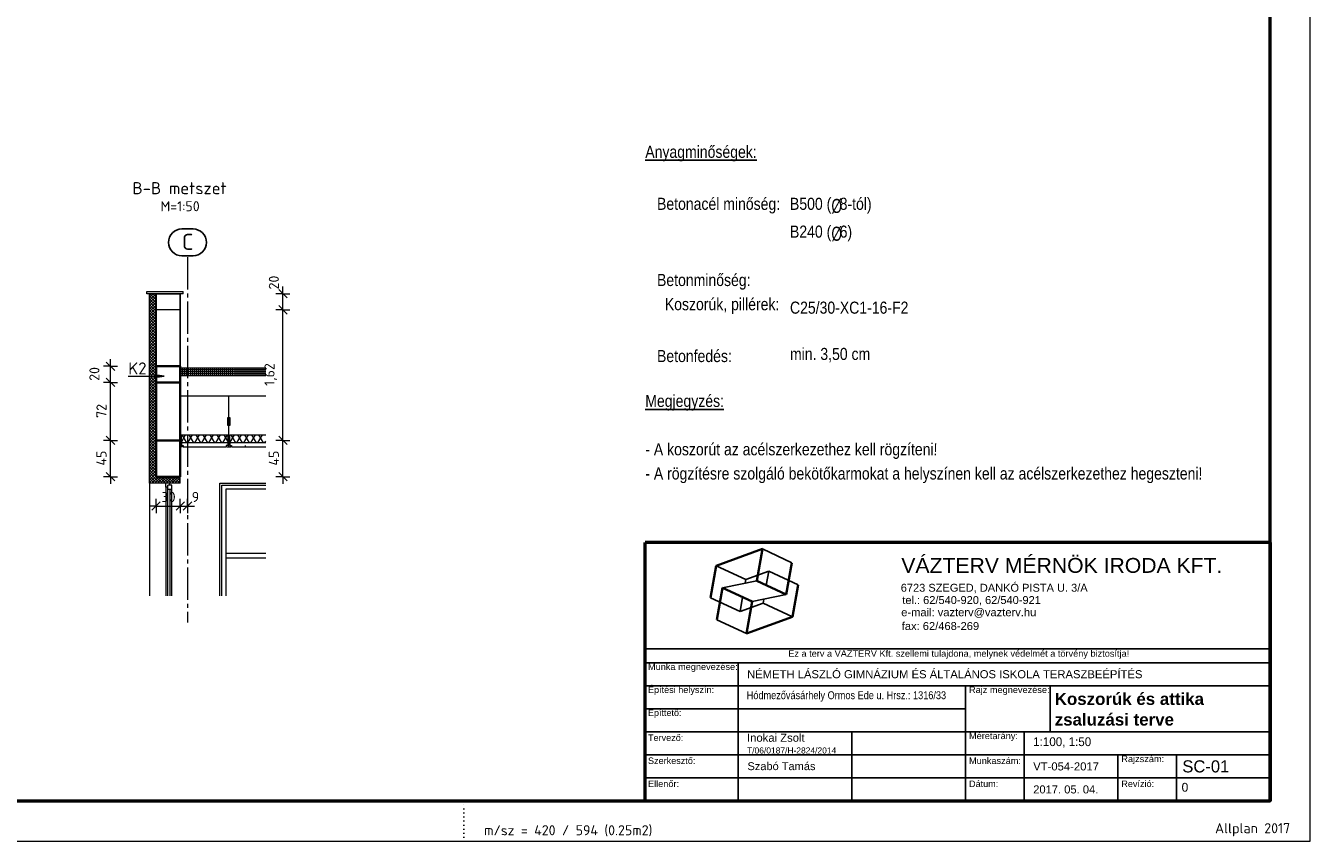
# Model space of a CAD drawing. Header units: centimetres. Extents: x 1 to 5939, y 1 to 4199.
# Tile 2 of 7: x 2752 to 5939, y 1 to 2024. Entities that reach past the tile are written whole.
import ezdxf

# ---------------------------------------------------------------- set-up
doc = ezdxf.new("R2010")
doc.units = ezdxf.units.CM
for name, pattern in [('PUNKT2_S9', [10, 0, -10]), ('STRICHPUNKT2_S5', [110, 80, -10, 10, -10]), ('VERDECKT2_S2', [27, 20, -7])]:
    doc.linetypes.add(name, pattern=pattern)
doc.layers.add('Standard', color=7, linetype='Continuous', lineweight=13)
doc.layers.add('Általános01', color=7, linetype='Continuous', lineweight=13)
doc.styles.add('ARIAL', font='ARIAL.TTF')
doc.styles.add('ARIALNARROW', font='ARIALN.TTF')
doc.styles.add('ISOCPEUR', font='ISOCPEUR')

msp = doc.modelspace()

# ---------------------------------------------------------------- hatches: boundary and pattern name
at = {"layer": 'Standard', "linetype": 'Continuous', "lineweight": 13}
msp.add_hatch(color=7, dxfattribs=at).paths.add_polyline_path([(3078.1, 1152.3), (3095.6, 1154.8), (3078.1, 1157.3)])

# ---------------------------------------------------------------- linework, layer by layer
at = {"layer": 'Standard', "color": 7, "linetype": 'Continuous', "lineweight": 25}
for p, q in [((3166.9, 1520.2), (3139.2, 1520.2)), ((3166.9, 1453.5), (3139.2, 1453.5)), ((3135.2, 1359.6), (3075.2, 1359.6)), ((3075.2, 1359.6), (3075.2, 1179.6)), ((3135.2, 1359.6), (3135.2, 1179.6)), ((3400.4, 1349.1), (3379.4, 1370.1)), ((3400.4, 1309.1), (3379.4, 1330.1)), ((2972.7, 1169.1), (2951.7, 1190.1)), ((2972.7, 1129.1), (2951.7, 1150.1)), ((2972.7, 985.1), (2951.7, 1006.1)), ((3400.4, 985.1), (3379.4, 1006.1)), ((2972.7, 895.1), (2951.7, 916.1)), ((3400.4, 895.1), (3379.4, 916.1)), ((3064.7, 822.3), (3085.7, 843.3)), ((3124.7, 822.3), (3145.7, 843.3)), ((3142.7, 822.3), (3163.7, 843.3)), ((4652.7, 692.2), (4579.8, 726.2)), ((4538.1, 650.5), (4465.2, 684.5)), ((4538.1, 650.5), (4595.4, 671.4)), ((4589.2, 636.1), (4595.4, 671.4)), ((4668.4, 637.4), (4595.4, 671.4)), ((4480.8, 629.7), (4565.8, 647)), ((4536.5, 641), (4538.1, 650.5)), ((4524.1, 571.3), (4530.4, 606.6)), ((4553.8, 595.7), (4638.7, 613)), ((4524.1, 571.3), (4451.2, 605.3)), ((4524.1, 571.3), (4581.5, 592.1)), ((4581.5, 592.1), (4583.1, 601.6)), ((4654.4, 558.1), (4581.5, 592.1)), ((4539.8, 516.4), (4466.9, 550.4)), ((4288.4, 478.4), (5839, 478.4)), ((4288.4, 444), (5839, 444)), ((4519.2, 101), (4519.2, 444)), ((4822.8, 444), (4822.8, 444)), ((4288.4, 386.8), (5839, 386.8)), ((5083.2, 101), (5083.2, 386.8)), ((5293.5, 272.5), (5293.5, 386.8)), ((4288.4, 329.6), (5083.2, 329.6)), ((4288.4, 272.5), (5839, 272.5)), ((4801.2, 101), (4801.2, 272.5)), ((5229.3, 101), (5229.3, 272.5)), ((4288.4, 215.3), (5839, 215.3)), ((5461.1, 101), (5461.1, 215.3)), ((5607.2, 101), (5607.2, 215.3)), ((4288.4, 158.2), (5839, 158.2))]:
    msp.add_line(p, q, dxfattribs=at)
at = {"layer": 'Standard', "color": 1, "linetype": 'STRICHPUNKT2_S5', "lineweight": 13}
msp.add_line((3153.2, 1450.2), (3153.2, 544.2), dxfattribs=at)
at = {"layer": 'Standard', "color": 1, "linetype": 'Continuous', "lineweight": 13}
for p, q in [((3389.9, 1359.6), (3389.9, 1377.1)), ((3389.9, 1359.6), (3372.4, 1359.6)), ((3389.9, 1359.6), (3407.4, 1359.6)), ((3389.9, 1319.6), (3389.9, 1359.6)), ((3389.9, 1319.6), (3372.4, 1319.6)), ((3389.9, 1319.6), (3407.4, 1319.6)), ((3389.9, 995.6), (3389.9, 1319.6)), ((2962.2, 1179.6), (2944.7, 1179.6)), ((2962.2, 1179.6), (2962.2, 1197.1)), ((2962.2, 1179.6), (2979.7, 1179.6)), ((2962.2, 1139.6), (2962.2, 1179.6)), ((2962.2, 1139.6), (2944.7, 1139.6)), ((2962.2, 1139.6), (2979.7, 1139.6)), ((2962.2, 995.6), (2962.2, 1139.6)), ((2962.2, 995.6), (2944.7, 995.6)), ((2962.2, 995.6), (2979.7, 995.6)), ((3389.9, 995.6), (3372.4, 995.6)), ((3389.9, 995.6), (3407.4, 995.6)), ((2962.2, 905.6), (2944.7, 905.6)), ((2962.2, 905.6), (2979.7, 905.6)), ((2962.2, 905.6), (2962.2, 888.1)), ((3389.9, 905.6), (3372.4, 905.6)), ((3389.9, 905.6), (3407.4, 905.6)), ((3389.9, 905.6), (3389.9, 888.1)), ((3075.2, 832.8), (3057.7, 832.8)), ((3075.2, 832.8), (3075.2, 850.3)), ((3075.2, 832.8), (3075.2, 815.3)), ((3075.2, 832.8), (3135.2, 832.8)), ((3135.2, 832.8), (3135.2, 850.3)), ((3135.2, 832.8), (3135.2, 815.3)), ((3135.2, 832.8), (3153.2, 832.8)), ((3153.2, 832.8), (3153.2, 850.3)), ((3153.2, 832.8), (3153.2, 815.3)), ((3153.2, 832.8), (3170.7, 832.8))]:
    msp.add_line(p, q, dxfattribs=at)
at = {"layer": 'Standard', "color": 1, "linetype": 'VERDECKT2_S2', "lineweight": 13}
msp.add_line((3135.2, 1319.6), (3075.2, 1319.6), dxfattribs=at)
at = {"layer": 'Standard', "color": 7, "linetype": 'Continuous', "lineweight": 35}
for p, q in [((3135.2, 1179.6), (3075.2, 1179.6)), ((3075.2, 1179.6), (3075.2, 905.6)), ((3135.2, 905.6), (3135.2, 1179.6)), ((3135.2, 1139.6), (3075.2, 1139.6)), ((3135.2, 995.6), (3075.2, 995.6)), ((3075.2, 905.6), (3135.2, 905.6))]:
    msp.add_line(p, q, dxfattribs=at)
at = {"layer": 'Standard', "color": 7, "linetype": 'Continuous', "lineweight": 13}
for p, q in [((3005.6, 1154.8), (3095.6, 1154.8)), ((3078.1, 1154.8), (3076.8, 1154.8)), ((3095.6, 1154.8), (3078.1, 1157.3)), ((3078.1, 1157.3), (3078.1, 1152.3)), ((3078.1, 1152.3), (3095.6, 1154.8)), ((3095.6, 1154.8), (3095.6, 1154.8)), ((3095.6, 1154.8), (3095.6, 1154.8)), ((3095.6, 1154.8), (3095.6, 1154.8))]:
    msp.add_line(p, q, dxfattribs=at)
at = {"layer": 'Standard', "color": 3, "linetype": 'Continuous', "lineweight": 50}
for p, q in [((5839, 742.5), (4288.4, 742.5)), ((4288.4, 101), (4288.4, 742.5)), ((5839, 742.5), (5839, 101)), ((4288.4, 101), (5839, 101))]:
    msp.add_line(p, q, dxfattribs=at)
at = {"layer": 'Standard', "color": 2, "linetype": 'Continuous', "lineweight": 35}
for p, q in [((4465.2, 684.5), (4579.8, 726.2)), ((4565.8, 647), (4579.8, 726.2)), ((4451.2, 605.3), (4465.2, 684.5)), ((4638.7, 613), (4652.7, 692.2)), ((4638.7, 613), (4565.8, 647)), ((4466.9, 550.4), (4480.8, 629.7)), ((4553.8, 595.7), (4480.8, 629.7)), ((4654.4, 558.1), (4668.4, 637.4)), ((4539.8, 516.4), (4553.8, 595.7)), ((4539.8, 516.4), (4654.4, 558.1))]:
    msp.add_line(p, q, dxfattribs=at)
at = {"layer": 'Standard', "color": 1, "linetype": 'PUNKT2_S9', "lineweight": 13}
msp.add_line((3839, 1), (3839, 101), dxfattribs=at)
at = {"layer": 'Standard', "color": 1, "linetype": 'Continuous', "lineweight": 13}
msp.add_lwpolyline([(1, 1), (5939, 1), (5939, 4199), (1, 4199), (1, 1)], close=True, dxfattribs=at)
at = {"layer": 'Standard', "color": 3, "linetype": 'Continuous', "lineweight": 50}
msp.add_lwpolyline([(101, 101), (5839, 101), (5839, 4099), (101, 4099), (101, 101)], close=True, dxfattribs=at)
at = {"layer": 'Standard', "color": 1, "linetype": 'Continuous', "lineweight": 13}
for points in [[(2962.2, 905.6), (2962.2, 935.1), (2962.2, 935.1), (2962.2, 995.6)], [(3389.9, 905.6), (3389.9, 969), (3389.9, 969), (3389.9, 995.6)]]:
    msp.add_lwpolyline(points, dxfattribs=at)
at = {"layer": 'Standard', "color": 7, "linetype": 'Continuous', "lineweight": 25}
for centre, start, end in [((3139.2, 1486.8), 90, 270), ((3166.9, 1486.8), 270, 90)]:
    msp.add_arc(centre, 33.3, start, end, dxfattribs=at)
at = {"layer": 'Általános01', "color": 9, "linetype": 'Continuous', "lineweight": 13}
for p, q in [((3052.1, 1359.6), (3052.1, 1365)), ((3052.1, 1365), (3142.3, 1365)), ((3142.3, 1359.6), (3052.1, 1359.6)), ((3059.2, 889.6), (3059.2, 1359.6)), ((3059.2, 1350.6), (3068.2, 1359.6)), ((3059.2, 1357.7), (3061.2, 1359.6)), ((3059.2, 1343.5), (3075.2, 1359.5)), ((3075.2, 1337.3), (3059.2, 1353.3)), ((3059.2, 1336.5), (3075.2, 1352.4)), ((3075.2, 1330.3), (3059.2, 1346.3)), ((3059.2, 1329.4), (3075.2, 1345.4)), ((3075.2, 1323.2), (3059.2, 1339.2)), ((3075.2, 1344.4), (3059.9, 1359.6)), ((3075.2, 1351.5), (3067, 1359.6)), ((3075.2, 1358.6), (3074.1, 1359.6)), ((3075.2, 995.6), (3075.2, 1359.6)), ((3135.2, 1359.6), (3075.2, 1359.6)), ((3135.2, 995.6), (3135.2, 1359.6)), ((3142.3, 1359.6), (3142.3, 1365)), ((3059.2, 1322.3), (3075.2, 1338.3)), ((3075.2, 1316.1), (3059.2, 1332.1)), ((3059.2, 1315.2), (3075.2, 1331.2)), ((3075.2, 1309.1), (3059.2, 1325.1)), ((3059.2, 1308.2), (3075.2, 1324.2)), ((3075.2, 1302), (3059.2, 1318)), ((3059.2, 1301.1), (3075.2, 1317.1)), ((3075.2, 1294.9), (3059.2, 1310.9)), ((3059.2, 1294), (3075.2, 1310)), ((3135.2, 1319.6), (3075.2, 1319.6)), ((3075.2, 1287.8), (3059.2, 1303.8)), ((3059.2, 1287), (3075.2, 1303)), ((3075.2, 1280.8), (3059.2, 1296.8)), ((3059.2, 1279.9), (3075.2, 1295.9)), ((3075.2, 1273.7), (3059.2, 1289.7)), ((3059.2, 1272.8), (3075.2, 1288.8)), ((3075.2, 1266.6), (3059.2, 1282.6)), ((3059.2, 1265.7), (3075.2, 1281.7)), ((3075.2, 1259.6), (3059.2, 1275.6)), ((3059.2, 1258.7), (3075.2, 1274.7)), ((3075.2, 1252.5), (3059.2, 1268.5)), ((3059.2, 1251.6), (3075.2, 1267.6)), ((3075.2, 1245.4), (3059.2, 1261.4)), ((3059.2, 1244.5), (3075.2, 1260.5)), ((3075.2, 1238.3), (3059.2, 1254.3)), ((3059.2, 1237.5), (3075.2, 1253.5)), ((3075.2, 1231.3), (3059.2, 1247.3)), ((3059.2, 1230.4), (3075.2, 1246.4)), ((3075.2, 1224.2), (3059.2, 1240.2)), ((3059.2, 1223.3), (3075.2, 1239.3)), ((3075.2, 1217.1), (3059.2, 1233.1)), ((3059.2, 1216.2), (3075.2, 1232.2)), ((3075.2, 1210.1), (3059.2, 1226.1)), ((3059.2, 1209.2), (3075.2, 1225.2)), ((3075.2, 1203), (3059.2, 1219)), ((3059.2, 1202.1), (3075.2, 1218.1)), ((3075.2, 1195.9), (3059.2, 1211.9)), ((3059.2, 1195), (3075.2, 1211)), ((3075.2, 1188.9), (3059.2, 1204.9)), ((3059.2, 1188), (3075.2, 1204)), ((3075.2, 1181.8), (3059.2, 1197.8)), ((3059.2, 1180.9), (3075.2, 1196.9)), ((3075.2, 1174.7), (3059.2, 1190.7)), ((3059.2, 1173.8), (3075.2, 1189.8)), ((3075.2, 1167.6), (3059.2, 1183.6)), ((3059.2, 1166.7), (3075.2, 1182.7)), ((3075.2, 1160.6), (3059.2, 1176.6)), ((3059.2, 1159.7), (3075.2, 1175.7)), ((3075.2, 1153.5), (3059.2, 1169.5)), ((3059.2, 1152.6), (3075.2, 1168.6)), ((3075.2, 1146.4), (3059.2, 1162.4)), ((3059.2, 1145.5), (3075.2, 1161.5)), ((3075.2, 1139.4), (3059.2, 1155.4)), ((3059.2, 1138.5), (3075.2, 1154.5)), ((3075.2, 1132.3), (3059.2, 1148.3)), ((3135.2, 1155.5), (3135.2, 1175.7)), ((3135.2, 1175.7), (3347.3, 1175.7)), ((3347.3, 1170.7), (3135.2, 1170.7)), ((3347.3, 1165.7), (3135.2, 1165.7)), ((3347.3, 1160.7), (3135.2, 1160.7)), ((3347.3, 1155.7), (3135.2, 1155.7)), ((3347.3, 1155.5), (3135.2, 1155.5)), ((3347.3, 1155.5), (3135.2, 1155.5)), ((3140.2, 1175.7), (3140.2, 1155.5)), ((3145.2, 1175.7), (3145.2, 1155.5)), ((3150.2, 1175.7), (3150.2, 1155.5)), ((3155.2, 1175.7), (3155.2, 1155.5)), ((3160.2, 1175.7), (3160.2, 1155.5)), ((3165.2, 1175.7), (3165.2, 1155.5)), ((3170.2, 1175.7), (3170.2, 1155.5)), ((3175.2, 1175.7), (3175.2, 1155.5)), ((3180.2, 1175.7), (3180.2, 1155.5)), ((3185.2, 1175.7), (3185.2, 1155.5)), ((3190.2, 1175.7), (3190.2, 1155.5)), ((3195.2, 1175.7), (3195.2, 1155.5)), ((3200.2, 1175.7), (3200.2, 1155.5)), ((3205.2, 1175.7), (3205.2, 1155.5)), ((3210.2, 1175.7), (3210.2, 1155.5)), ((3215.2, 1175.7), (3215.2, 1155.5)), ((3220.2, 1175.7), (3220.2, 1155.5)), ((3225.2, 1175.7), (3225.2, 1155.5)), ((3230.2, 1175.7), (3230.2, 1155.5)), ((3235.2, 1175.7), (3235.2, 1155.5)), ((3240.2, 1175.7), (3240.2, 1155.5)), ((3245.2, 1175.7), (3245.2, 1155.5)), ((3250.2, 1175.7), (3250.2, 1155.5)), ((3255.2, 1175.7), (3255.2, 1155.5)), ((3260.2, 1175.7), (3260.2, 1155.5)), ((3265.2, 1175.7), (3265.2, 1155.5)), ((3270.2, 1175.7), (3270.2, 1155.5)), ((3275.2, 1175.7), (3275.2, 1155.5)), ((3280.2, 1175.7), (3280.2, 1155.5)), ((3285.2, 1175.7), (3285.2, 1155.5)), ((3290.2, 1175.7), (3290.2, 1155.5)), ((3295.2, 1175.7), (3295.2, 1155.5)), ((3300.2, 1175.7), (3300.2, 1155.5)), ((3305.2, 1175.7), (3305.2, 1155.5)), ((3310.2, 1175.7), (3310.2, 1155.5)), ((3315.2, 1175.7), (3315.2, 1155.5)), ((3320.2, 1175.7), (3320.2, 1155.5)), ((3325.2, 1175.7), (3325.2, 1155.5)), ((3330.2, 1175.7), (3330.2, 1155.5)), ((3335.2, 1175.7), (3335.2, 1155.5)), ((3340.2, 1175.7), (3340.2, 1155.5)), ((3345.2, 1175.7), (3345.2, 1155.5)), ((3059.2, 1131.4), (3075.2, 1147.4)), ((3075.2, 1125.2), (3059.2, 1141.2)), ((3059.2, 1124.3), (3075.2, 1140.3)), ((3075.2, 1118.1), (3059.2, 1134.1)), ((3059.2, 1117.2), (3075.2, 1133.2)), ((3075.2, 1111.1), (3059.2, 1127.1)), ((3059.2, 1110.2), (3075.2, 1126.2)), ((3075.2, 1104), (3059.2, 1120)), ((3059.2, 1103.1), (3075.2, 1119.1)), ((3075.2, 1096.9), (3059.2, 1112.9)), ((3059.2, 1096), (3075.2, 1112)), ((3075.2, 1089.9), (3059.2, 1105.9)), ((3059.2, 1089), (3075.2, 1105)), ((3075.2, 1082.8), (3059.2, 1098.8)), ((3059.2, 1081.9), (3075.2, 1097.9)), ((3075.2, 1075.7), (3059.2, 1091.7)), ((3059.2, 1074.8), (3075.2, 1090.8)), ((3075.2, 1068.6), (3059.2, 1084.6)), ((3059.2, 1067.7), (3075.2, 1083.7)), ((3347.3, 1105.1), (3135.2, 1105.1)), ((3255.7, 991.6), (3255.7, 1105.1)), ((3075.2, 1061.6), (3059.2, 1077.6)), ((3059.2, 1060.7), (3075.2, 1076.7)), ((3075.2, 1054.5), (3059.2, 1070.5)), ((3059.2, 1053.6), (3075.2, 1069.6)), ((3075.2, 1047.4), (3059.2, 1063.4)), ((3059.2, 1046.5), (3075.2, 1062.5)), ((3075.2, 1040.4), (3059.2, 1056.4)), ((3059.2, 1039.5), (3075.2, 1055.5)), ((3253.4, 1052.3), (3257.9, 1052.3)), ((3253.4, 1032.7), (3253.4, 1052.3)), ((3257.9, 1052.3), (3257.9, 1032.7)), ((3075.2, 1033.3), (3059.2, 1049.3)), ((3059.2, 1032.4), (3075.2, 1048.4)), ((3075.2, 1026.2), (3059.2, 1042.2)), ((3059.2, 1025.3), (3075.2, 1041.3)), ((3075.2, 1019.1), (3059.2, 1035.1)), ((3059.2, 1018.3), (3075.2, 1034.3)), ((3075.2, 1012.1), (3059.2, 1028.1)), ((3059.2, 1011.2), (3075.2, 1027.2)), ((3075.2, 1005), (3059.2, 1021)), ((3059.2, 1004.1), (3075.2, 1020.1)), ((3257.9, 1032.7), (3253.4, 1032.7)), ((3075.2, 997.9), (3059.2, 1013.9)), ((3059.2, 997), (3075.2, 1013)), ((3075.2, 990.9), (3059.2, 1006.9)), ((3059.2, 990), (3075.2, 1006)), ((3075.2, 983.8), (3059.2, 999.8)), ((3059.2, 982.9), (3075.2, 998.9)), ((3075.2, 976.7), (3059.2, 992.7)), ((3059.2, 975.8), (3075.2, 991.8)), ((3135.2, 995.6), (3075.2, 995.6)), ((3075.2, 905.6), (3075.2, 995.6)), ((3135.2, 905.6), (3135.2, 995.6)), ((3135.7, 979.6), (3135.7, 991.6)), ((3138.1, 989.6), (3138.1, 1009.6)), ((3138.1, 1009.6), (3253.2, 1009.6)), ((3138.1, 991.5), (3148.6, 1009.6)), ((3138.1, 989.6), (3138.1, 982.7)), ((3253.2, 989.6), (3138.1, 989.6)), ((3138.1, 989.6), (3138.1, 982.7)), ((3253.2, 989.6), (3138.1, 989.6)), ((3151.4, 989.6), (3139.9, 1009.6)), ((3154.4, 989.6), (3165.9, 1009.6)), ((3168.7, 989.6), (3157.2, 1009.6)), ((3171.7, 989.6), (3183.3, 1009.6)), ((3186, 989.6), (3174.5, 1009.6)), ((3189, 989.6), (3200.6, 1009.6)), ((3203.4, 989.6), (3191.8, 1009.6)), ((3206.3, 989.6), (3217.9, 1009.6)), ((3220.7, 989.6), (3209.1, 1009.6)), ((3223.7, 989.6), (3235.2, 1009.6)), ((3238, 989.6), (3226.5, 1009.6)), ((3241, 989.6), (3252.5, 1009.6)), ((3253.2, 993.3), (3243.8, 1009.6)), ((3253.2, 1009.6), (3253.2, 989.6)), ((3253.2, 989.6), (3253.2, 982.7)), ((3255.7, 979.6), (3255.7, 991.6)), ((3258.1, 989.6), (3258.1, 1009.6)), ((3258.1, 1009.6), (3347.3, 1009.6)), ((3347.3, 989.6), (3258.1, 989.6)), ((3258.1, 989.6), (3258.1, 982.7)), ((3347.3, 989.6), (3258.1, 989.6)), ((3258.3, 989.6), (3269.9, 1009.6)), ((3272.7, 989.6), (3261.1, 1009.6)), ((3275.6, 989.6), (3287.2, 1009.6)), ((3290, 989.6), (3278.4, 1009.6)), ((3292.9, 989.6), (3304.5, 1009.6)), ((3307.3, 989.6), (3295.7, 1009.6)), ((3310.3, 989.6), (3321.8, 1009.6)), ((3324.6, 989.6), (3313.1, 1009.6)), ((3327.6, 989.6), (3339.1, 1009.6)), ((3341.9, 989.6), (3330.4, 1009.6)), ((3344.9, 989.6), (3347.3, 993.8)), ((3075.2, 969.6), (3059.2, 985.6)), ((3059.2, 968.8), (3075.2, 984.8)), ((3075.2, 962.6), (3059.2, 978.6)), ((3059.2, 961.7), (3075.2, 977.7)), ((3075.2, 955.5), (3059.2, 971.5)), ((3059.2, 954.6), (3075.2, 970.6)), ((3075.2, 948.4), (3059.2, 964.4)), ((3059.2, 947.5), (3075.2, 963.5)), ((3075.2, 941.4), (3059.2, 957.4)), ((3059.2, 940.5), (3075.2, 956.5)), ((3140.7, 979.6), (3135.7, 979.6)), ((3138.1, 982.7), (3142.3, 982.7)), ((3138.1, 982.7), (3142.3, 982.7)), ((3142.3, 982.7), (3142.3, 979.6)), ((3142.3, 982.7), (3142.3, 979.6)), ((3142.3, 979.6), (3249, 979.6)), ((3253.2, 982.7), (3249, 982.7)), ((3249, 982.7), (3249, 979.6)), ((3250.7, 979.6), (3260.7, 979.6)), ((3258.1, 982.7), (3262.3, 982.7)), ((3262.3, 982.7), (3262.3, 979.6)), ((3262.3, 979.6), (3347.3, 979.6)), ((3296.5, 982.7), (3296.5, 979.6)), ((3075.2, 934.3), (3059.2, 950.3)), ((3059.2, 933.4), (3075.2, 949.4)), ((3075.2, 927.2), (3059.2, 943.2)), ((3059.2, 926.3), (3075.2, 942.3)), ((3075.2, 920.2), (3059.2, 936.2)), ((3059.2, 919.3), (3075.2, 935.3)), ((3075.2, 913.1), (3059.2, 929.1)), ((3059.2, 912.2), (3075.2, 928.2)), ((3075.2, 906), (3059.2, 922)), ((3059.2, 905.1), (3075.2, 921.1)), ((3084.5, 889.6), (3059.2, 914.9)), ((3059.2, 898), (3075.2, 914)), ((3077.4, 889.6), (3059.2, 907.9)), ((3059.2, 891), (3075.2, 907)), ((3070.3, 889.6), (3059.2, 900.8)), ((3063.3, 889.6), (3059.2, 893.7)), ((3064.9, 889.6), (3080.9, 905.6)), ((3072, 889.6), (3088, 905.6)), ((3135.2, 905.6), (3075.2, 905.6)), ((3091.5, 889.6), (3075.5, 905.6)), ((3079.1, 889.6), (3095.1, 905.6)), ((3098.6, 889.6), (3082.6, 905.6)), ((3086.1, 889.6), (3102.1, 905.6)), ((3105.7, 889.6), (3089.7, 905.6)), ((3093.2, 889.6), (3109.2, 905.6)), ((3112.7, 889.6), (3096.7, 905.6)), ((3100.3, 889.6), (3116.3, 905.6)), ((3119.8, 889.6), (3103.8, 905.6)), ((3107.3, 889.6), (3123.3, 905.6)), ((3126.9, 889.6), (3110.9, 905.6)), ((3114.4, 889.6), (3130.4, 905.6)), ((3134, 889.6), (3118, 905.6)), ((3121.5, 889.6), (3135.2, 903.3)), ((3135.2, 895.5), (3125, 905.6)), ((3128.6, 889.6), (3135.2, 896.3)), ((3135.2, 902.6), (3132.1, 905.6)), ((3135.2, 889.6), (3135.2, 905.6)), ((3059.2, 889.6), (3059.2, 610.4)), ((3135.2, 889.6), (3059.2, 889.6)), ((3099.2, 879.6), (3099.2, 889.6)), ((3109.2, 889.6), (3099.2, 889.6)), ((3099.2, 879.6), (3099.2, 610.4)), ((3104.2, 879.6), (3099.2, 879.6)), ((3104.2, 879.6), (3104.2, 884.6)), ((3114.2, 884.6), (3104.2, 884.6)), ((3104.2, 874.6), (3104.2, 884.6)), ((3109.2, 884.6), (3104.2, 884.6)), ((3104.2, 610.4), (3104.2, 874.6)), ((3104.2, 874.6), (3114.2, 874.6)), ((3109.2, 884.6), (3109.2, 889.6)), ((3109.2, 874.6), (3109.2, 610.4)), ((3114.2, 874.6), (3114.2, 884.6)), ((3114.2, 610.4), (3114.2, 874.6)), ((3233.2, 610.4), (3233.2, 889.6)), ((3233.2, 889.6), (3347.3, 889.6)), ((3238.2, 874.6), (3238.2, 884.6)), ((3238.2, 884.6), (3347.3, 884.6)), ((3238.2, 610.4), (3238.2, 874.6)), ((3347.3, 874.6), (3248.2, 874.6)), ((3248.2, 874.6), (3248.2, 610.4)), ((3248.2, 715.6), (3347.3, 715.6)), ((3347.3, 703.6), (3248.2, 703.6))]:
    msp.add_line(p, q, dxfattribs=at)

# ---------------------------------------------------------------- texts
at = {"layer": 'Standard', "color": 7, "linetype": 'Continuous', "lineweight": 25}
for s, insert, char_height, width, attachment_point, style in [('\\W0.83;{\\LAnyagminőségek:}', (4289, 1687.5), 30, 12.5, 7, 'ARIAL'), ('B-B\\~metszet', (3016.5, 1606.4), 30, 15, 7, 'ISOCPEUR'), ('M=1:50', (3086, 1564.1), 25, 12.5, 7, 'ISOCPEUR'), ('\\W0.83;Betonacél\\~minőség:', (4318.1, 1558.5), 30, 12.5, 7, 'ARIAL'), ('\\W0.83;%%c', (4750.9, 1558.5), 35, 14.583, 7, 'ARIALNARROW'), ('\\W0.83;8-tól)', (4771.3, 1558.5), 30, 12.5, 7, 'ARIAL'), ('\\W0.83;B500\\~(', (4648, 1558.5), 30, 12.5, 7, 'ARIAL'), ('C', (3139.2, 1468.2), 40, 20, 7, 'ISOCPEUR'), ('\\W0.83;B240\\~(', (4648, 1489.5), 30, 12.5, 7, 'ARIAL'), ('\\W0.83;%%c', (4750.9, 1489.5), 35, 14.583, 7, 'ARIALNARROW'), ('\\W0.83;6)', (4771.3, 1489.5), 30, 12.5, 7, 'ARIAL'), ('\\W0.83;Betonminőség:', (4318.1, 1369.5), 30, 12.5, 7, 'ARIAL'), ('\\W0.83;Koszorúk,\\~pillérek:', (4337.5, 1309.5), 30, 12.5, 7, 'ARIAL'), ('\\W0.83;C25/30-XC1-16-F2', (4648, 1309.5), 30, 12.5, 7, 'ARIAL'), ('\\W0.83;Betonfedés:', (4318.1, 1189.5), 30, 12.5, 7, 'ARIAL'), ('\\W0.83;min.\\~3,50\\~cm', (4648, 1189.5), 30, 12.5, 7, 'ARIAL'), ('K2', (3006.2, 1159.1), 30, 15, 7, 'ISOCPEUR'), ('\\W0.83;{\\LMegjegyzés:}', (4289, 1069.5), 30, 12.5, 7, 'ARIAL'), ('\\W0.83;-\\~A\\~koszorút\\~az\\~acélszerkezethez\\~kell\\~rögzíteni!', (4289, 949.5), 30, 12.5, 7, 'ARIAL'), ('\\W0.83;-\\~A\\~rögzítésre\\~szolgáló\\~bekötőkarmokat\\~a\\~helyszínen\\~kell\\~az\\~acélszerkezethez\\~hegeszteni!', (4289, 889.5), 30, 12.5, 7, 'ARIAL'), ('30', (3088.9, 842.8), 25, 12.5, 7, 'ISOCPEUR'), ('9', (3163.7, 842.8), 25, 12.5, 7, 'ISOCPEUR'), ('\\W0.98;SC-01', (5621.5, 186.7), 30, 134.26, 4, 'ARIAL')]:
    msp.add_mtext(s, dxfattribs=dict(at, insert=insert, char_height=char_height, width=width, attachment_point=attachment_point, style=style))
at = {"layer": 'Standard', "color": 7, "linetype": 'Continuous', "lineweight": 25, "attachment_point": 7}
for s, insert, char_height, width, rotation, style in [('20', (3379.9, 1370.1), 25, 12.5, 90, 'ISOCPEUR'), ('20', (2934.7, 1143.4), 25, 12.5, 90, 'ISOCPEUR'), ('1,62', (3374.9, 1130.8), 25, 12.5, 90, 'ISOCPEUR'), ('72', (2952.2, 1051.4), 25, 12.5, 90, 'ISOCPEUR'), ('45', (2952.2, 933.1), 25, 12.5, 90, 'ISOCPEUR'), ('45', (3379.9, 933.1), 25, 12.5, 90, 'ISOCPEUR'), ('\\W1.02;VÁZTERV\\~MÉRNÖK\\~IRODA\\~KFT.', (4924.2, 666.5), 36.864, 812.919, 0, 'ARIAL')]:
    msp.add_mtext(s, dxfattribs=dict(at, insert=insert, char_height=char_height, width=width, rotation=rotation, style=style))
at = {"layer": 'Standard', "color": 7, "linetype": 'Continuous', "lineweight": 13, "attachment_point": 7, "rotation": 0, "style": 'ARIAL'}
for s, insert, char_height, width in [('\\W1.00;6723\\~SZEGED,\\~DANKÓ\\~PISTA\\~U.\\~3/A', (4922.9, 616.6), 19.584, 474.423), ('\\W1.00;tel.:\\~62/540-920,\\~62/540-921', (4926.7, 586.1), 19.584, 355.234), ('\\W1.01;e-mail:\\~vazterv@vazterv.hu', (4924, 555.5), 19.584, 343.843), ('\\W1.01;fax:\\~62/468-269', (4925.3, 525), 19.584, 201.516), ('\\W1.01;Ez\\~a\\~terv\\~a\\~VÁZTERV\\~Kft.\\~szellemi\\~tulajdona,\\~melynek\\~védelmét\\~a\\~törvény\\~biztosítja!', (4643.7, 454), 16.128, 850.857), ('\\W1.01;Munka\\~megnevezése:', (4295.7, 421.2), 16.128, 230.674), ('\\W1.00;Építési\\~helyszín:', (4295.7, 364), 16.128, 172.96), ('\\W1.01;Rajz\\~megnevezése:', (5092.2, 364), 16.128, 208.051), ('\\W0.83;Hódmezővásárhely\\~Ormos\\~Ede\\~u.\\~Hrsz.:\\~1316/33', (4540.7, 347.7), 19.584, 506.728), ('\\W0.99;Építtető:', (4295.7, 306.9), 16.128, 91.661), ('\\W1.00;Tervező:', (4295.7, 249.7), 16.128, 96.057), ('\\W1.01;Méretarány:', (5092.2, 249.7), 16.128, 129.146), ('\\W1.00;Szerkesztő:', (4295.7, 192.6), 16.128, 126.245), ('\\W1.00;Szabó\\~Tamás', (4542.5, 177.3), 19.584, 179.582), ('\\W1.01;Munkaszám:', (5092.2, 192.6), 16.128, 136.7), ('\\W1.01;Rajzszám:', (5470.1, 192.6), 16.128, 114.075), ('\\W1.01;Ellenőr:', (4295.7, 135.4), 16.128, 85.326), ('\\W1.00;Dátum:', (5092.2, 135.4), 16.128, 80.961), ('\\W1.00;Revízió:', (5470.1, 135.4), 16.128, 89.966)]:
    msp.add_mtext(s, dxfattribs=dict(at, insert=insert, char_height=char_height, width=width))
at = {"layer": 'Standard', "color": 7, "linetype": 'Continuous', "lineweight": 13, "char_height": 20, "attachment_point": 4, "style": 'ARIAL'}
for s, insert, width in [('\\W1.00;NÉMETH\\~LÁSZLÓ\\~GIMNÁZIUM\\~ÉS\\~ÁLTALÁNOS\\~ISKOLA\\~TERASZBEÉPÍTÉS', (4541.4, 415.4), 992.012), ('\\W1.00;VT-054-2017', (5251.5, 186.7), 173.954), ('\\W0.99;2017.\\~05.\\~04.', (5251.5, 129.6), 173.598), ('\\W0.99;2017.\\~05.\\~04.', (5251.5, 129.6), 173.598)]:
    msp.add_mtext(s, dxfattribs=dict(at, insert=insert, width=width))
at = {"layer": 'Standard', "color": 1, "linetype": 'Continuous', "lineweight": 140, "insert": (5304.9, 369.3), "char_height": 30, "width": 387.767, "attachment_point": 1, "rotation": 0, "line_spacing_factor": 1.024096, "style": 'ARIAL'}
msp.add_mtext('{\\fArial|i0|b1;\\H30.000000;\\W1.000000;\\C1;Koszorúk és attika}\\P{\\fArial|i0|b1;\\H30.000000;\\W1.000000;\\C1;zsaluzási terve}\\P', dxfattribs=at)
at = {"layer": 'Standard', "color": 7, "linetype": 'Continuous', "lineweight": 140, "insert": (4541.5, 268), "char_height": 20, "width": 290.021, "attachment_point": 1, "rotation": 0, "line_spacing_factor": 1.024096, "style": 'ARIAL'}
msp.add_mtext('{\\fArial|i0|b0;\\H20.000000;\\W1.000000;\\C7;Inokai Zsolt}\\P{\\fArial|i0|b0;\\H15.000000;\\W1.000000;\\C7;T/06/0187/H-2824/2014}\\P', dxfattribs=at)
at = {"layer": 'Standard', "color": 1, "linetype": 'Continuous', "lineweight": 25, "attachment_point": 7, "rotation": 0, "style": 'ARIAL'}
for s, insert, char_height, width in [('\\W0.94;1:100,\\~1:50', (5251.5, 233.1), 21.888, 159.836), ('\\W0.98;0', (5619.6, 123.8), 21.89, 27.712)]:
    msp.add_mtext(s, dxfattribs=dict(at, insert=insert, char_height=char_height, width=width))
at = {"layer": 'Standard', "color": 1, "linetype": 'Continuous', "lineweight": 13, "char_height": 25, "style": 'ISOCPEUR'}
for s, insert, width, attachment_point in [('{\\fISOCPEUR|i0|b0;\\H25.000000;\\W1.000000;\\C1;m/sz = 420 / 594 (0.25m2)}\\P', (3889, 13.5), 427.351, 7), ('{\\fISOCPEUR|i0|b0;\\H25.000000;\\W1.000000;\\C1;Allplan 2017}\\P', (5889, 13.5), 196.859, 9)]:
    msp.add_mtext(s, dxfattribs=dict(at, insert=insert, width=width, attachment_point=attachment_point))

doc.saveas('drawing.dxf')
